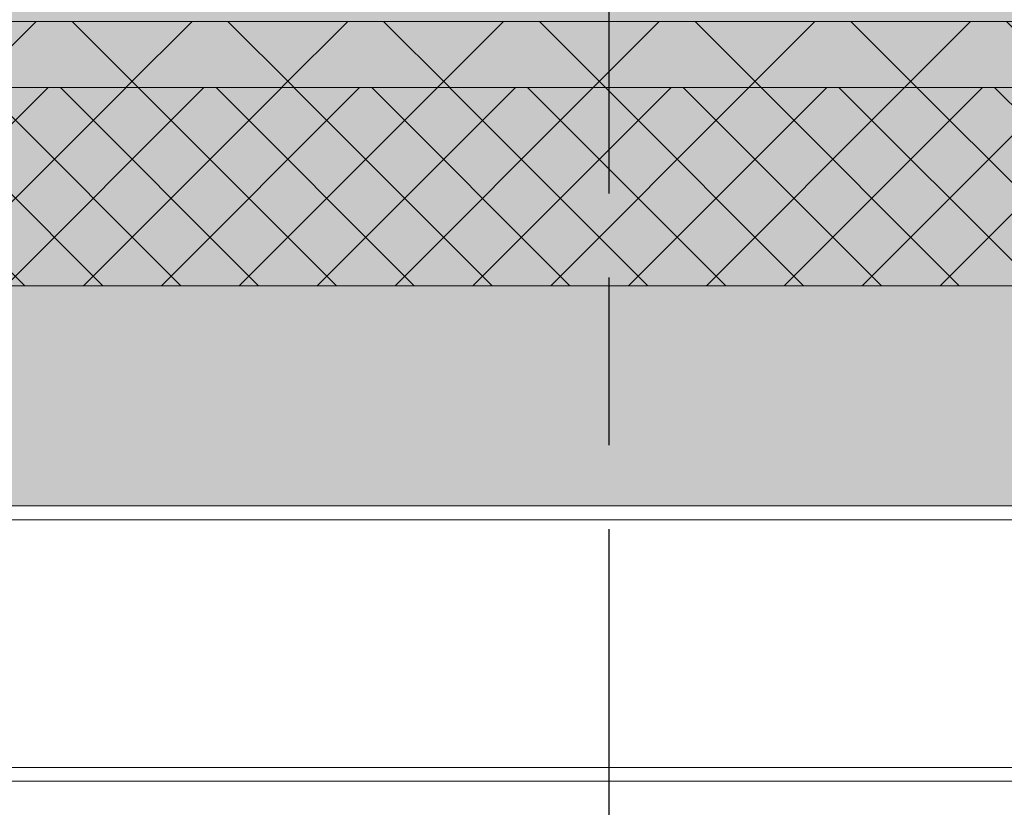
# Model space of a CAD drawing. Header units: millimetres. Extents: x -10538 to 13100, y -15694 to 32605.
# Tile 195 of 203: x 6969 to 7863, y 29746 to 30462. Entities that reach past the tile are written whole.
import ezdxf

# ---------------------------------------------------------------- set-up
doc = ezdxf.new("R2010")
doc.units = ezdxf.units.MM
doc.header["$LTSCALE"] = 100
doc.header["$PDMODE"] = 1
doc.header["$PDSIZE"] = -2
doc.linetypes.add('[LS] ISO-08 Long Dashed Short Dashed', pattern=[9.144, 6.096, -0.762, 1.524, -0.762])
doc.layers.get('0').update_dxf_attribs({"lineweight": 5})
for name, color, linetype, lineweight in [('5', 7, 'Continuous', 18), ('Dimension', 7, 'Continuous', 9), ('Geen', 7, 'Continuous', 9), ('none', 7, 'Continuous', 13)]:
    doc.layers.add(name, color=color, linetype=linetype, lineweight=lineweight)
doc.styles.add('Century Gothic', font='Century-Gothic_9791.ttf')
doc.dimstyles.new('Arch_PUUUR', dxfattribs={"dimtxt": 101.056134, "dimasz": 70.693359, "dimexe": 100, "dimexo": 159, "dimgap": 100, "dimtad": 1, "dimdec": 4, "dimtxsty": 'Century Gothic', "dimblk": 'VW_SLASH', "dimblk1": 'VW_SLASH', "dimblk2": 'VW_SLASH', "dimcen": 0, "dimdle": 100, "dimazin": 0, "dimtfac": 0.8, "dimtdec": 4, "dimtix": 1, "dimtmove": 0, "dimatfit": 0, "dimldrblk": 'VW_SLASH-1', "dimfxl": 1, "dimfrac": 2, "dimtolj": 1, "dimarcsym": 0})

# ---------------------------------------------------------------- blocks, each defined once
blk = doc.blocks.new('Groep-43')
at = {"layer": 'Geen', "linetype": 'Continuous', "lineweight": 0, "true_color": 0x2bffff, "transparency": 33554687}
blk.add_hatch(color=4, dxfattribs=at).paths.add_polyline_path([(-630.67, 30520), (10192.68, 30520), (10192.68, 30460), (-630.67, 30460)])
at = {"layer": 'Geen', "color": 7, "linetype": 'Continuous', "lineweight": 9, "transparency": 33554687, "flags": 128}
blk.add_lwpolyline([(-630.67, 30520), (10192.68, 30520), (10192.68, 30460), (-630.67, 30460)], close=True, dxfattribs=at)
blk = doc.blocks.new('VW_SLASH')
at = {"color": 0, "linetype": 'ByBlock', "lineweight": -2, "transparency": 16777216}
blk.add_line((1.415, 0), (-1, 0), dxfattribs=at)
at = {"color": 0, "linetype": 'Continuous', "lineweight": 20, "transparency": 16777216, "flags": 128}
blk.add_lwpolyline([(0.5, 0.5), (-0.5, -0.5)], dxfattribs=at)
blk = doc.blocks.new('*D119')
at = {"layer": 'Defpoints', "color": 0, "transparency": 33554687}
for p in [(6200, 30520), (7160, 30520), (7050, 30460)]:
    blk.add_point(p, dxfattribs=at)
at = {"layer": 'Dimension', "color": 0, "linetype": 'Continuous', "lineweight": -2, "transparency": 33554687}
for p, q in [((6200, 30590.69), (6200, 30661.39)), ((7001, 30520), (6100, 30520)), ((6200, 30460), (6200, 30520)), ((6891, 30460), (6100, 30460)), ((6200, 30389.31), (6200, 30318.61))]:
    blk.add_line(p, q, dxfattribs=at)
at = {"layer": 'Dimension', "color": 0, "lineweight": -2, "xscale": 70.693359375, "yscale": 70.693359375, "zscale": 70.693359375}
for p, rotation in [((6200, 30520), 270), ((6200, 30460), 90)]:
    blk.add_blockref('VW_SLASH', p, dxfattribs=dict(at, rotation=rotation))
at = {"layer": 'Dimension', "color": 0, "lineweight": 5, "transparency": 33554687, "insert": (6063.92, 30599.61), "char_height": 101.056, "attachment_point": 5, "rotation": 90, "style": 'Century Gothic'}
blk.add_mtext('\\A1;60', dxfattribs=at)
blk = doc.blocks.new('VW_SLASH-1')
at = {"color": 0, "linetype": 'ByBlock', "lineweight": -2, "transparency": 16777216}
blk.add_line((1.415, 0), (-1, 0), dxfattribs=at)
at = {"color": 0, "linetype": 'Continuous', "lineweight": 20, "transparency": 16777216, "flags": 128}
blk.add_lwpolyline([(0.751, 0.751), (-0.751, -0.751)], dxfattribs=at)
blk = doc.blocks.new('*D120')
at = {"layer": 'Defpoints', "color": 0, "transparency": 33554687}
for p in [(6200, 30460), (7050, 30460), (6780, 30220)]:
    blk.add_point(p, dxfattribs=at)
at = {"layer": 'Dimension', "color": 0, "linetype": 'Continuous', "lineweight": -2, "transparency": 33554687}
for p, q in [((6200, 30530.69), (6200, 30601.39)), ((6891, 30460), (6100, 30460)), ((6200, 30220), (6200, 30460)), ((6621, 30220), (6100, 30220)), ((6200, 30149.31), (6200, 30078.61))]:
    blk.add_line(p, q, dxfattribs=at)
at = {"layer": 'Dimension', "color": 0, "lineweight": -2, "xscale": 70.693359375, "yscale": 70.693359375, "zscale": 70.693359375}
for p, rotation in [((6200, 30460), 270), ((6200, 30220), 90)]:
    blk.add_blockref('VW_SLASH', p, dxfattribs=dict(at, rotation=rotation))
at = {"layer": 'Dimension', "color": 0, "lineweight": 5, "transparency": 33554687, "insert": (6096.93, 30340), "char_height": 101.056, "attachment_point": 5, "rotation": 90, "style": 'Century Gothic'}
blk.add_mtext('\\A1;240', dxfattribs=at)
blk = doc.blocks.new('Groep-80')
at = {"layer": 'Geen', "color": 5, "linetype": '[LS] ISO-08 Long Dashed Short Dashed', "lineweight": 25, "true_color": 0x0000ff, "transparency": 33554687}
blk.add_line((7504.37, 20245.3), (7504.37, 31588.41), dxfattribs=at)
blk = doc.blocks.new('Groep-92')
at = {"layer": 'Geen', "linetype": 'Continuous', "lineweight": 0, "true_color": 0xe6ffe6, "transparency": 33554687}
blk.add_hatch(color=7, dxfattribs=at).paths.add_polyline_path([(-675.74, 30400), (10246.89, 30400), (10246.89, 30220), (-675.74, 30220)])
at = {"layer": 'Geen', "linetype": 'Continuous', "lineweight": 5, "true_color": 0x777777, "transparency": 33554687}
h = blk.add_hatch(dxfattribs=at)
h.set_pattern_fill('#isolatie', color=8, style=0, pattern_type=2)
h.set_pattern_definition([(45, (2.866, 2.646), (-35.35534, 35.35534), []), (135, (-5.733, 5.733), (-35.35534, -35.35534), [])])
h.paths.add_polyline_path([(-675.74, 30400), (10246.89, 30400), (10246.89, 30220), (-675.74, 30220)])
at = {"layer": 'Geen', "linetype": 'Continuous', "lineweight": 0, "true_color": 0xcccccc, "transparency": 33554687}
blk.add_hatch(color=254, dxfattribs=at).paths.add_polyline_path([(-798.85, 30220), (10370, 30220), (10370, 30020), (-798.85, 30020)])
at = {"layer": 'none', "linetype": 'Continuous', "lineweight": 0, "true_color": 0xeeeeee, "transparency": 33554687}
blk.add_hatch(color=7, dxfattribs=at).paths.add_polyline_path([(-675.74, 30460), (10246.89, 30460), (10246.89, 30400), (-675.74, 30400)])
at = {"layer": 'none', "linetype": 'Continuous', "lineweight": 5, "true_color": 0x555555, "transparency": 33554687}
h = blk.add_hatch(dxfattribs=at)
h.set_pattern_fill('Isolatie1-1', color=251, style=0, pattern_type=2)
h.set_pattern_definition([(45, (1.43, 1.32), (-70.71068, 70.71068), [])])
h.paths.add_polyline_path([(-675.74, 30460), (10246.89, 30460), (10246.89, 30400), (-675.74, 30400)])
at = {"layer": 'none', "linetype": 'Continuous', "lineweight": 5, "true_color": 0x777777, "transparency": 33554687}
h = blk.add_hatch(dxfattribs=at)
h.set_pattern_fill('Isolatie1', color=8, style=0, pattern_type=2)
h.set_pattern_definition([(135, (-2.87, 2.87), (-70.71068, -70.71068), [])])
h.paths.add_polyline_path([(-675.74, 30460), (10246.89, 30460), (10246.89, 30400), (-675.74, 30400)])
at = {"layer": 'Geen', "color": 7, "linetype": 'Continuous', "lineweight": 9, "transparency": 33554687, "flags": 128}
for points in [[(-675.74, 30400), (10246.89, 30400), (10246.89, 30220), (-675.74, 30220)], [(-798.85, 30220), (10370, 30220), (10370, 30020), (-798.85, 30020)], [(-675.74, 30020), (10240, 30020), (10240, 29770), (-675.74, 29770)], [(-651.85, 30007.5), (10240, 30007.5), (10240, 29782.5), (-651.85, 29782.5)]]:
    blk.add_lwpolyline(points, close=True, dxfattribs=at)
at = {"layer": 'none', "color": 7, "linetype": 'Continuous', "lineweight": 9, "transparency": 33554687, "flags": 128}
blk.add_lwpolyline([(-675.74, 30460), (10246.89, 30460), (10246.89, 30400), (-675.74, 30400)], close=True, dxfattribs=at)
at = {"color": 7, "transparency": 33554687}
blk.add_blockref('Groep-80', (0, 0), dxfattribs=at)
at = {"layer": '5', "color": 7, "transparency": 33554687}
blk.add_blockref('Groep-43', (0, 0), dxfattribs=at)
at = {"layer": 'Dimension', "color": 5, "linetype": 'Continuous', "lineweight": 5, "true_color": 0x0000ff, "transparency": 33554687}
dim = blk.add_linear_dim(base=(6200, 30520), p1=(7050, 30460), p2=(7160, 30520), angle=270, dimstyle='Arch_PUUUR', override={"dimgap": 50, "dimdec": 0, "dimpost": '<>', "dimtxsty": 'Century Gothic', "dimtix": 0, "dimtmove": 2}, dxfattribs=at)
dim.commit()
dim.dimension.update_dxf_attribs({"geometry": '*D119', "text_midpoint": (6063.92, 30599.61), "dimtype": 160})
dim = blk.add_linear_dim(base=(6200, 30460), p1=(6780, 30220), p2=(7050, 30460), angle=270, dimstyle='Arch_PUUUR', override={"dimgap": 50, "dimdec": 0, "dimpost": '<>', "dimtxsty": 'Century Gothic', "dimtmove": 2}, dxfattribs=at)
dim.commit()
dim.dimension.update_dxf_attribs({"geometry": '*D120', "text_midpoint": (6096.93, 30340)})

msp = doc.modelspace()

# ---------------------------------------------------------------- block references
at = {"layer": 'none', "color": 7}
msp.add_blockref('Groep-92', (0, 0), dxfattribs=at)

doc.saveas('drawing.dxf')
